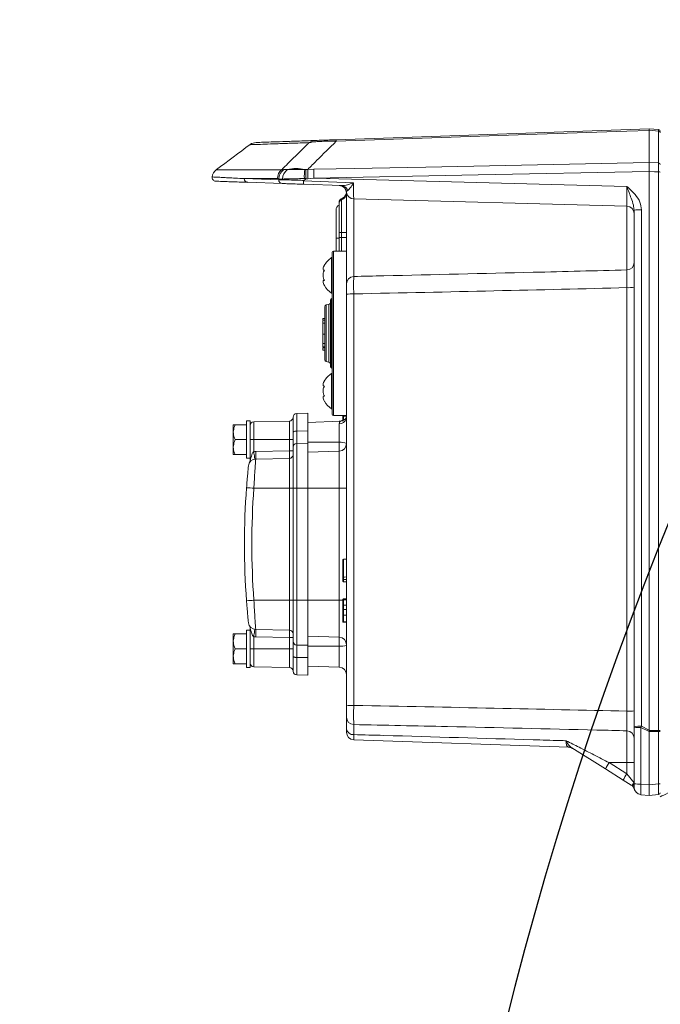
# Model space of a CAD drawing. Header units: millimetres. Extents: x 0 to 16820, y 0 to 11880.
# Tile 4 of 122: x 2093 to 2265, y 6599 to 6863. Entities that reach past the tile are written whole.
import ezdxf

# ---------------------------------------------------------------- set-up
doc = ezdxf.new("R2010")
doc.units = ezdxf.units.MM
doc.header["$LTSCALE"] = 20
doc.styles.add('SLDTEXTSTYLE0', font='TXT', dxfattribs={"width": 0.605})
doc.dimstyles.new('SLDDIMSTYLE0', dxfattribs={"dimtxt": 140, "dimasz": 100, "dimexe": 0, "dimexo": 0.0625, "dimgap": 35, "dimtad": 1, "dimtoh": 1, "dimdec": 0, "dimrnd": 1e-09, "dimzin": 12, "dimdsep": 46, "dimtxsty": 'SLDTEXTSTYLE0', "dimsah": 1, "dimcen": 0.09, "dimadec": 0, "dimazin": 0, "dimtfac": 1, "dimtofl": 0, "dimtmove": 0, "dimatfit": 3, "dimfxl": 1, "dimfrac": 2, "dimtolj": 1, "dimtzin": 12, "dimarcsym": 0})
doc.dimstyles.new('SLDDIMSTYLE1', dxfattribs={"dimtxt": 140, "dimasz": 100, "dimexe": 0, "dimexo": 0.0625, "dimgap": 35, "dimtad": 1, "dimtoh": 1, "dimdec": 1, "dimrnd": 1e-09, "dimzin": 12, "dimdsep": 46, "dimtxsty": 'SLDTEXTSTYLE0', "dimsah": 1, "dimcen": 0.09, "dimadec": 0, "dimazin": 0, "dimtfac": 1, "dimtofl": 0, "dimtmove": 0, "dimatfit": 3, "dimfxl": 1, "dimfrac": 2, "dimtolj": 1, "dimtzin": 12, "dimarcsym": 0})

# ---------------------------------------------------------------- blocks, each defined once
blk = doc.blocks.new('*D9')
at = {"color": 7, "linetype": 'Continuous', "lineweight": 0}
for p, q in [((844.96, 7139.47), (844.96, 4493.51)), ((2545.78, 6319.22), (2545.78, 4493.51)), ((844.96, 4523.51), (2545.78, 4523.51))]:
    blk.add_line(p, q, dxfattribs=at)
for points in [[(844.96, 4523.51), (944.96, 4508.51), (944.96, 4538.51)], [(2545.78, 4523.51), (2445.78, 4538.51), (2445.78, 4508.51)]]:
    blk.add_solid(points, dxfattribs=at)
at = {"color": 7, "linetype": 'Continuous', "lineweight": 0, "insert": (1481.5, 4703.98), "char_height": 140, "attachment_point": 1, "style": 'SLDTEXTSTYLE0'}
blk.add_mtext('1701', dxfattribs=at)
blk = doc.blocks.new('*D10')
at = {"color": 7, "linetype": 'Continuous', "lineweight": 0}
for p, q in [((1517.78, 7139.47), (1517.78, 4774.47)), ((2545.78, 6319.22), (2545.78, 4774.47)), ((1517.78, 4804.47), (2545.78, 4804.47))]:
    blk.add_line(p, q, dxfattribs=at)
for points in [[(1517.78, 4804.47), (1617.78, 4789.47), (1617.78, 4819.47)], [(2545.78, 4804.47), (2445.78, 4819.47), (2445.78, 4789.47)]]:
    blk.add_solid(points, dxfattribs=at)
at = {"color": 7, "linetype": 'Continuous', "lineweight": 0, "insert": (1817.9, 4984.94), "char_height": 140, "attachment_point": 1, "style": 'SLDTEXTSTYLE0'}
blk.add_mtext('1028', dxfattribs=at)

msp = doc.modelspace()

# ---------------------------------------------------------------- linework, layer by layer
at = {"color": 7, "linetype": 'Continuous', "lineweight": 0}
for p, q in [((2178.02, 6830.8), (2261.78, 6833.73)), ((2261.78, 6833.73), (2264.33, 6833.51)), ((2261.78, 6833.31), (2261.78, 6833.32)), ((2261.78, 6824.71), (2261.78, 6833.31)), ((2261.78, 6824.71), (2261.78, 6824.7)), ((2261.78, 6822.3), (2261.78, 6822.29)), ((2261.78, 6672.66), (2261.78, 6822.29)), ((2169.77, 6820.22), (2169.37, 6819.91)), ((2163.58, 6819.07), (2154.38, 6819.39)), ((2179.48, 6818.51), (2169.35, 6818.87)), ((2178.87, 6818.53), (2178.87, 6818.53)), ((2180.78, 6792.2), (2180.78, 6816.53)), ((2180.8, 6816.76), (2180.79, 6816.73)), ((2255.84, 6813.02), (2182.73, 6814.93)), ((2177.98, 6811.97), (2177.98, 6804.47)), ((2178.78, 6805.97), (2178.78, 6813.8)), ((2257.78, 6673.6), (2257.78, 6811.93)), ((2177.98, 6804.47), (2177.98, 6800.97)), ((2178.78, 6805.31), (2178.78, 6805.97)), ((2178.78, 6805.31), (2178.79, 6804.59)), ((2178.79, 6804.59), (2178.78, 6804.59)), ((2178.79, 6804.47), (2178.78, 6803.72)), ((2178.79, 6804.47), (2178.78, 6804.47)), ((2178.78, 6800.97), (2178.78, 6803.72)), ((2178.79, 6804.59), (2178.79, 6804.47)), ((2177.28, 6800.97), (2180.78, 6800.97)), ((2176.98, 6799.22), (2176.78, 6799.22)), ((2176.78, 6799.22), (2176.78, 6789.72)), ((2176.98, 6757.27), (2176.98, 6800.67)), ((2176.63, 6788.11), (2176.84, 6788.32)), ((2176.78, 6789.72), (2176.98, 6789.72)), ((2180.78, 6679.19), (2180.78, 6789.41)), ((2174.98, 6786.06), (2174.98, 6771.87)), ((2176.09, 6786.71), (2175.38, 6786.55)), ((2176.48, 6770.17), (2176.48, 6787.76)), ((2174.48, 6782.66), (2174.42, 6782.66)), ((2174.48, 6782.6), (2174.42, 6782.6)), ((2174.48, 6782.89), (2174.48, 6782.59)), ((2174.48, 6782.89), (2174.98, 6782.89)), ((2174.98, 6782.45), (2174.42, 6782.45)), ((2174.48, 6781.69), (2174.98, 6781.69)), ((2174.48, 6778.77), (2174.42, 6778.77)), ((2174.42, 6778.36), (2174.48, 6778.36)), ((2174.42, 6777.7), (2174.48, 6777.7)), ((2174.48, 6778.75), (2174.98, 6778.75)), ((2174.42, 6775.39), (2174.48, 6775.39)), ((2174.42, 6775.36), (2174.98, 6775.36)), ((2174.48, 6776.22), (2174.98, 6776.22)), ((2174.48, 6775.22), (2174.98, 6775.22)), ((2174.48, 6775.18), (2174.48, 6775.08)), ((2174.48, 6775.08), (2174.98, 6775.08)), ((2174.48, 6775.08), (2174.48, 6774.43)), ((2174.48, 6774.43), (2174.98, 6774.43)), ((2175.38, 6771.38), (2176.09, 6771.22)), ((2176.63, 6769.82), (2176.84, 6769.61)), ((2176.98, 6768.22), (2176.78, 6768.22)), ((2176.78, 6768.22), (2176.78, 6758.72)), ((2166.48, 6752.45), (2166.48, 6756.48)), ((2170.48, 6757.54), (2167.47, 6757.48)), ((2170.48, 6757.54), (2170.48, 6752.8)), ((2176.78, 6758.72), (2176.98, 6758.72)), ((2177.28, 6756.97), (2180.78, 6756.97)), ((2179.78, 6756.76), (2179.78, 6756.99)), ((2179.78, 6756.33), (2179.78, 6756.97)), ((2150.48, 6752.47), (2150.48, 6754.47)), ((2150.98, 6754.47), (2153.98, 6754.47)), ((2154.98, 6755.47), (2153.98, 6755.47)), ((2153.98, 6750.47), (2153.98, 6755.47)), ((2154.98, 6747.24), (2154.98, 6755.47)), ((2165.5, 6755.45), (2155.97, 6755.28)), ((2179.08, 6755.41), (2170.48, 6755.11)), ((2150.48, 6748.47), (2150.48, 6752.47)), ((2166.48, 6748.46), (2166.48, 6752.45)), ((2170.48, 6752.8), (2170.48, 6749.51)), ((2150.48, 6746.47), (2150.48, 6748.47)), ((2150.98, 6750.47), (2153.98, 6750.47)), ((2153.98, 6745.47), (2153.98, 6750.47)), ((2166.48, 6737.47), (2166.48, 6748.46)), ((2170.48, 6749.51), (2170.48, 6737.47)), ((2150.98, 6746.47), (2153.98, 6746.47)), ((2154.98, 6744.88), (2154.98, 6747.24)), ((2170.48, 6747.11), (2178.85, 6747.4)), ((2153.98, 6745.47), (2154.98, 6745.47)), ((2156.49, 6745.29), (2165.5, 6745.45)), ((2166.48, 6707.47), (2166.48, 6737.47)), ((2170.48, 6737.47), (2170.48, 6707.47)), ((2179.78, 6713.5), (2179.78, 6718.24)), ((2179.98, 6718.44), (2180.78, 6718.47)), ((2179.98, 6713.05), (2180.78, 6713.05)), ((2166.48, 6696.47), (2166.48, 6707.47)), ((2170.48, 6707.47), (2170.48, 6695.42)), ((2179.78, 6707.6), (2179.78, 6707.62)), ((2179.78, 6705.41), (2179.78, 6706.75)), ((2179.98, 6707.82), (2180.78, 6707.85)), ((2179.98, 6707.67), (2180.78, 6707.7)), ((2179.98, 6707.56), (2180.78, 6707.59)), ((2179.98, 6706.13), (2180.78, 6706.13)), ((2179.78, 6702.53), (2179.78, 6704.18)), ((2179.98, 6704.97), (2180.78, 6704.98)), ((2179.98, 6703.43), (2180.78, 6703.43)), ((2179.98, 6701.72), (2180.78, 6701.7)), ((2179.98, 6701.57), (2180.78, 6701.54)), ((2150.48, 6696.47), (2150.48, 6698.47)), ((2150.98, 6698.47), (2153.98, 6698.47)), ((2154.98, 6699.47), (2153.98, 6699.47)), ((2153.98, 6694.47), (2153.98, 6699.47)), ((2154.98, 6697.7), (2154.98, 6700.05)), ((2156.49, 6699.64), (2165.5, 6699.48)), ((2150.48, 6692.47), (2150.48, 6696.47)), ((2154.98, 6689.47), (2154.98, 6697.7)), ((2166.48, 6692.48), (2166.48, 6696.47)), ((2170.48, 6697.83), (2178.85, 6697.53)), ((2150.98, 6694.47), (2153.98, 6694.47)), ((2153.98, 6689.47), (2153.98, 6694.47)), ((2170.48, 6695.42), (2170.48, 6692.13)), ((2150.48, 6690.47), (2150.48, 6692.47)), ((2150.98, 6690.47), (2153.98, 6690.47)), ((2166.48, 6688.45), (2166.48, 6692.48)), ((2170.48, 6692.13), (2170.48, 6687.4)), ((2153.98, 6689.47), (2154.98, 6689.47)), ((2155.97, 6689.65), (2165.5, 6689.48)), ((2170.48, 6689.83), (2178.85, 6689.53)), ((2167.47, 6687.45), (2170.48, 6687.4)), ((2180.78, 6672.93), (2180.78, 6676.11)), ((2257.78, 6673.47), (2257.78, 6673.6)), ((2257.78, 6658.33), (2257.78, 6673.47)), ((2261.78, 6672.62), (2261.78, 6672.31)), ((2261.78, 6658.04), (2261.78, 6672.27)), ((2240.3, 6668.08), (2182.71, 6670.09)), ((2250.1, 6662.27), (2241.1, 6667.89)), ((2254.83, 6659.31), (2250.1, 6662.27)), ((2257.01, 6657.95), (2254.83, 6659.31)), ((2257.78, 6657.39), (2257.78, 6658.33)), ((2261.78, 6655.2), (2261.78, 6658.04)), ((2261.78, 6655.2), (2259.61, 6655.39)), ((2264.33, 6655.43), (2261.78, 6655.2))]:
    msp.add_line(p, q, dxfattribs=at)
at = {"color": 8, "linetype": 'Continuous', "lineweight": 0}
for p, q in [((2264.33, 6833.09), (2261.78, 6833.32)), ((2264.33, 6824.57), (2264.33, 6833.09)), ((2261.78, 6824.7), (2264.33, 6824.57)), ((2145.98, 6822.78), (2163.47, 6822.78)), ((2163.47, 6822.78), (2164.02, 6822.81)), ((2169.6, 6822.86), (2169.9, 6822.85)), ((2169.9, 6822.85), (2170.26, 6822.85)), ((2170.26, 6822.85), (2170.45, 6822.85)), ((2170.45, 6822.85), (2172.06, 6822.88)), ((2264.33, 6672.62), (2264.33, 6822.17)), ((2153.43, 6820.39), (2162.64, 6820.07)), ((2162.3, 6820.39), (2153.43, 6820.39)), ((2162.64, 6820.31), (2162.3, 6820.39)), ((2169.95, 6820.42), (2169.51, 6820.41)), ((2170.44, 6820.33), (2169.77, 6820.22)), ((2172.06, 6820.47), (2170.44, 6820.33)), ((2172.06, 6820.47), (2255.85, 6818.28)), ((2179.45, 6814.71), (2179.45, 6805.97)), ((2182.73, 6814.93), (2182.73, 6794.17)), ((2255.84, 6795.92), (2255.84, 6813.02)), ((2259.71, 6812.04), (2259.71, 6673.7)), ((2178.78, 6804.47), (2177.98, 6804.47)), ((2178.78, 6805.97), (2179.45, 6805.97)), ((2178.79, 6804.59), (2179.45, 6804.59)), ((2179.45, 6805.97), (2180.78, 6805.97)), ((2179.45, 6805.97), (2179.45, 6804.59)), ((2179.45, 6804.59), (2179.45, 6800.97)), ((2179.45, 6804.59), (2180.78, 6804.59)), ((2177.28, 6756.97), (2177.28, 6800.97)), ((2255.85, 6677.75), (2255.85, 6791.18)), ((2176.63, 6769.82), (2176.63, 6788.11)), ((2176.84, 6769.61), (2176.84, 6788.32)), ((2182.71, 6789.51), (2182.71, 6679.29)), ((2175.38, 6786.55), (2175.38, 6771.38)), ((2176.09, 6786.71), (2176.09, 6771.22)), ((2167.47, 6757.48), (2167.47, 6752.78)), ((2179.98, 6756.97), (2179.98, 6756.76)), ((2155.97, 6755.28), (2155.97, 6750.47)), ((2165.5, 6750.47), (2165.5, 6755.45)), ((2178.85, 6749.76), (2178.85, 6754.74)), ((2170.48, 6752.8), (2167.47, 6752.78)), ((2167.47, 6752.78), (2167.47, 6749.46)), ((2154.98, 6750.47), (2155.97, 6750.47)), ((2155.97, 6750.47), (2155.97, 6747.25)), ((2155.97, 6750.47), (2165.5, 6750.47)), ((2165.5, 6750.47), (2166.48, 6750.47)), ((2165.5, 6747.45), (2165.5, 6750.47)), ((2170.48, 6749.51), (2167.47, 6749.46)), ((2167.47, 6749.46), (2167.47, 6737.47)), ((2170.48, 6749.8), (2178.85, 6749.76)), ((2178.85, 6747.4), (2178.85, 6749.76)), ((2156.49, 6747.29), (2165.5, 6747.45)), ((2165.5, 6747.45), (2166.48, 6747.45)), ((2178.85, 6737.47), (2178.85, 6747.4)), ((2165.5, 6737.47), (2165.5, 6745.45)), ((2155.99, 6737.47), (2165.5, 6737.47)), ((2165.5, 6707.47), (2165.5, 6737.47)), ((2165.5, 6737.47), (2166.48, 6737.47)), ((2166.48, 6737.47), (2167.47, 6737.47)), ((2170.48, 6737.47), (2167.47, 6737.47)), ((2167.47, 6737.47), (2167.47, 6707.47)), ((2170.48, 6737.47), (2178.85, 6737.47)), ((2178.85, 6707.47), (2178.85, 6737.47)), ((2180.78, 6737.47), (2178.85, 6737.47)), ((2179.98, 6718.44), (2179.98, 6713.67)), ((2155.99, 6707.47), (2165.5, 6707.47)), ((2165.5, 6707.47), (2166.48, 6707.47)), ((2165.5, 6699.48), (2165.5, 6707.47)), ((2166.48, 6707.47), (2167.47, 6707.47)), ((2167.47, 6707.47), (2167.47, 6695.47)), ((2170.48, 6707.47), (2167.47, 6707.47)), ((2170.48, 6707.47), (2178.85, 6707.47)), ((2179.8, 6707.47), (2178.85, 6707.47)), ((2178.85, 6697.53), (2178.85, 6707.47)), ((2155.97, 6697.68), (2155.97, 6694.47)), ((2165.5, 6697.48), (2156.49, 6697.64)), ((2165.5, 6697.48), (2166.48, 6697.48)), ((2165.5, 6694.47), (2165.5, 6697.48)), ((2178.85, 6695.17), (2178.85, 6697.53)), ((2154.98, 6694.47), (2155.97, 6694.47)), ((2155.97, 6694.47), (2165.5, 6694.47)), ((2155.97, 6694.47), (2155.97, 6689.65)), ((2165.5, 6689.48), (2165.5, 6694.47)), ((2165.5, 6694.47), (2166.48, 6694.47)), ((2170.48, 6695.42), (2167.47, 6695.47)), ((2167.47, 6695.47), (2167.47, 6692.15)), ((2170.48, 6695.13), (2178.85, 6695.17)), ((2178.85, 6689.53), (2178.85, 6695.17)), ((2170.48, 6692.13), (2167.47, 6692.15)), ((2167.47, 6692.15), (2167.47, 6687.45)), ((2182.73, 6674.16), (2182.73, 6671.49)), ((2255.84, 6663.97), (2255.84, 6672.5)), ((2261.78, 6672.27), (2259.61, 6673.36)), ((2259.61, 6673.36), (2259.61, 6658.23)), ((2259.71, 6673.7), (2261.78, 6672.66)), ((2261.78, 6672.62), (2264.33, 6672.62)), ((2264.33, 6672.31), (2261.78, 6672.31)), ((2264.33, 6658.26), (2264.33, 6672.31)), ((2251.1, 6663.97), (2255.84, 6663.97)), ((2251.1, 6663.97), (2255.84, 6661.01)), ((2255.84, 6663.97), (2257.78, 6663.97)), ((2255.84, 6661.01), (2255.84, 6663.97)), ((2255.84, 6661.01), (2257.78, 6658.57)), ((2259.61, 6658.23), (2261.78, 6658.04)), ((2261.78, 6658.04), (2264.33, 6658.26))]:
    msp.add_line(p, q, dxfattribs=at)
at = {"color": 8, "linetype": 'Continuous', "lineweight": 0, "flags": 128}
for points in [[(2261.78, 6833.31), (2255.79, 6833.11), (2231.8, 6832.27), (2178.02, 6830.39)], [(2172.06, 6822.88), (2178.06, 6823), (2202.04, 6823.49), (2261.78, 6824.71)], [(2261.78, 6822.29), (2215.99, 6821.36), (2172.06, 6820.47)], [(2264.33, 6822.17), (2263.21, 6822.23), (2261.78, 6822.3)], [(2169.28, 6819.76), (2176, 6819.51), (2182.7, 6819.27)], [(2180.78, 6756.21), (2180.75, 6756.15), (2180.73, 6756.07)], [(2166.48, 6752.45), (2166.5, 6752.52), (2166.56, 6752.58), (2166.65, 6752.64), (2166.77, 6752.69), (2166.92, 6752.73), (2167.09, 6752.76), (2167.27, 6752.78), (2167.47, 6752.78)], [(2167.47, 6692.15), (2167.27, 6692.15), (2167.09, 6692.17), (2166.92, 6692.2), (2166.77, 6692.25), (2166.65, 6692.3), (2166.56, 6692.35), (2166.5, 6692.41), (2166.48, 6692.48)]]:
    msp.add_lwpolyline(points, dxfattribs=at)
at = {"color": 7, "linetype": 'Continuous', "lineweight": 0, "flags": 128}
for points in [[(2179.98, 6756.76), (2180.08, 6756.76), (2180.38, 6756.76), (2180.78, 6756.76)], [(2179.98, 6713.67), (2180.28, 6713.68), (2180.78, 6713.7)], [(2179.98, 6712.42), (2180.28, 6712.41), (2180.78, 6712.39)]]:
    msp.add_lwpolyline(points, dxfattribs=at)
at = {"color": 7, "linetype": 'Continuous', "lineweight": 30}
for centre, radius, start, end in [((2720.78, 7139.47), 1875.82, 300, 180), ((3170.78, 6360.04), 975.82, 145.3311, 300)]:
    msp.add_arc(centre, radius, start, end, dxfattribs=at)
at = {"color": 7, "linetype": 'Continuous', "lineweight": 0}
for centre, radius, start, end in [((2264.28, 6833.01), 0.5, 0, 85), ((2156.72, 6827.06), 3, 92, 124.5972), ((3047.65, 5624.04), 1500, 126.51927, 126.94981), ((2147.78, 6820.39), 3, 126.9498, 171.1371), ((2145.83, 6820.69), 1, 171.3738, 267.999), ((2178.78, 6816.53), 2, 0, 88), ((2178.8, 6816.53), 2, 6.5185, 88.2866), ((2179.78, 6814.06), 1, 108.7963, 180), ((2178.82, 6816.9), 2, 288.7963, 344.2295), ((2179.78, 6816.63), 1, 344.2295, 5.2865), ((2182.78, 6816.93), 2, 185.6916, 268.5), ((2179.48, 6811.97), 1.5, 117.8181, 180), ((2255.78, 6811.02), 2, 0, 88.5), ((2177.28, 6800.67), 0.3, 90, 180), ((2180.08, 6794.2), 6, 123.3002, 151.0486), ((2180.08, 6794.73), 6, 209.7991, 236.6998), ((2176.98, 6787.76), 0.5, 135, 180), ((2176.48, 6788.67), 0.5, 315, 0), ((2175.48, 6786.06), 0.5, 102.5, 180), ((2175.98, 6787.2), 0.5, 282.5, 0), ((2175.48, 6771.87), 0.5, 180, 257.5), ((2175.98, 6770.73), 0.5, 0, 77.5), ((2176.98, 6770.17), 0.5, 180, 225), ((2176.48, 6769.26), 0.5, 0, 45), ((2180.08, 6763.2), 6, 123.3002, 151.0486), ((2180.08, 6763.73), 6, 209.7991, 236.6998), ((2165.48, 6756.45), 1, 271, 0), ((2167.48, 6756.48), 1, 91, 180), ((2177.28, 6757.27), 0.3, 180, 270), ((2181.06, 6755.97), 0.5, 123.8302, 149.6542), ((2155.98, 6754.28), 1, 91, 180), ((2178.78, 6757.4), 2, 272, 300), ((2178.78, 6749.4), 2, 272, 0), ((2165.48, 6746.45), 1, 271, 0), ((2156.53, 6743.29), 2, 91, 174.2536), ((2363.48, 6722.47), 210, 175.8645, 184.1355), ((2179.98, 6718.24), 0.2, 92, 180), ((2179.98, 6707.47), 0.2, 92, 180), ((2156.53, 6701.64), 2, 185.7464, 269), ((2179.98, 6701.92), 0.2, 180, 268), ((2165.48, 6698.48), 1, 0, 89), ((2178.78, 6695.53), 2, 0, 88), ((2155.98, 6690.65), 1, 180, 269), ((2165.48, 6688.48), 1, 0, 89), ((2167.48, 6688.45), 1, 180, 269), ((2178.78, 6687.53), 2, 0, 88), ((2182.78, 6672.09), 2, 180, 268), ((2240.23, 6666.08), 2, 58, 88), ((2255.95, 6656.26), 2, 16.4201, 58), ((2259.78, 6657.39), 2, 180, 265), ((2264.28, 6655.92), 0.5, 275, 0)]:
    msp.add_arc(centre, radius, start, end, dxfattribs=at)
at = {"color": 8, "linetype": 'Continuous', "lineweight": 0}
for centre, radius, start, end in [((2264.32, 6832.63), 0.462, 4.0816, 89.4124), ((2172.56, 6827.73), 2.88, 92.0596, 127.2775), ((2182.51, 6830.6), 4.49, 177.3551, 182.6449), ((2165.33, 6820.4), 3.03, 127.9105, 180.1908), ((2165.72, 6820.24), 3.08, 123.406, 178.7433), ((2166.84, 6820.27), 3.16, 126.3613, 179.9194), ((2167.38, 6811.74), 11.34, 78.6821, 102.2985), ((2184.27, 6821.07), 14.78, 173.0515, 182.5637), ((2220.3, 6821.53), 49.87, 178.4806, 181.3808), ((2223.07, 6821.68), 51.02, 178.6454, 181.3546), ((2264.32, 6824.11), 0.461, 4.2779, 89.5943), ((2264.43, 6820.04), 2.13, 80.5815, 92.8807), ((2154.42, 6820.38), 0.993, 179.6049, 267.6577), ((2163.63, 6820.05), 0.986, 179.1841, 267.2827), ((2179.36, 6816.7), 1.81, 16.7192, 86.3113), ((2179.75, 6813.79), 0.97, 108.2066, 179.4316), ((2178.84, 6816.55), 1.94, 288.2066, 359.4316), ((2259.24, 6802.85), 9.2, 87.0709, 99.1333), ((2255.78, 6797.92), 2, 271.4932, 359.9936), ((2182.77, 6792.19), 1.98, 91.024, 179.5488), ((2256.32, 6800.37), 9.2, 267.0709, 279.1333), ((2182.24, 6780.33), 9.2, 87.0709, 99.1333), ((2178.88, 6756.69), 1.95, 269.2265, 341.4491), ((2167.48, 6748.46), 0.999, 90.9413, 179.9438), ((2179.31, 6746.21), 3.58, 65.7873, 97.3829), ((2156.56, 6743.29), 4, 91, 98.5918), ((2127.84, 6746.29), 28.67, 358.0016, 1.9984), ((2183.48, 7124.43), 387.94, 265.646, 265.9362), ((2363.45, 6722.47), 208, 175.8645, 184.1355), ((2183.48, 6320.5), 387.94, 94.0638, 94.354), ((2127.84, 6698.64), 28.67, 358.0016, 1.9984), ((2156.56, 6701.64), 4, 261.4082, 269), ((2167.48, 6696.47), 0.999, 180.0562, 269.0587), ((2179.31, 6698.72), 3.58, 262.6171, 294.2127), ((2182.24, 6670.11), 9.2, 87.0709, 99.1333), ((2256.32, 6686.94), 9.2, 267.0709, 279.1333), ((2182.76, 6676.14), 1.97, 180.7297, 269.2621), ((2182.53, 6673.25), 1.77, 190.5278, 276.607), ((2255.79, 6670.5), 2, 0.0541, 88.5579), ((2259.24, 6664.51), 9.2, 87.0709, 99.1333), ((2259.18, 6681.89), 8.54, 260.5815, 272.8807), ((2264.43, 6670.49), 2.13, 80.5815, 92.8807), ((2264.43, 6674.44), 2.13, 267.1193, 279.4185), ((2240.15, 6666.36), 1.8, 58.1174, 91.1513), ((2269.62, 6651.82), 22.14, 146.7362, 151.843), ((2274.35, 6648.86), 22.14, 146.7362, 151.843), ((2256.6, 6657.36), 1.18, 1.2861, 45.0212), ((2259.18, 6666.75), 8.54, 260.5815, 272.8807), ((2264.43, 6660.39), 2.13, 267.1193, 279.4185)]:
    msp.add_arc(centre, radius, start, end, dxfattribs=at)
for centre, major_axis, ratio, start_param, end_param in [((2844.78, 10233.65), (24.53, 13212.22), 0.052949, 1.832205, 1.832225), ((2182.78, 6819.93), (0.05, 5), 0.014518, 1.704559, 3.141365), ((2255.78, 6818.02), (-0.05, 5), 0.014502, 3.141061, 4.763252), ((1656.46, 6803.58), (837.42, 1.53), 0.023071, 5.391869, 5.51006), ((2165.48, 6747.45), (-0.02, 2), 0.008724, 3.141669, 4.712161), ((2165.48, 6697.48), (0.02, 2), 0.008724, 4.712617, 6.283109), ((1600.06, 6663.02), (879.71, 1.61), 0.023071, 0.729524, 0.846839), ((2259.78, 6673.56), (0.9, 2.91), 0.035463, 1.533769, 1.650664), ((2264.28, 6672.47), (0, 3), 0.014546, 4.660229, 4.764549), ((2259.78, 6658.39), (0.17, 3), 0.054904, 1.62876, 3.139987), ((2264.28, 6658.43), (-0.04, 3.01), 0.013665, 3.142589, 4.653816), ((2269.63, 6657.47), (5.69, 3), 0.021593, 3.682757, 4.701022)]:
    msp.add_ellipse(centre, major_axis=major_axis, ratio=ratio, start_param=start_param, end_param=end_param, dxfattribs=at)
at = {"color": 7, "linetype": 'Continuous', "lineweight": 0}
for centre, major_axis, ratio, start_param, end_param in [((2286.31, 6660.24), (24.48, -12.59), 0.108562, 3.197348, 3.208997), ((2278.99, 6663.91), (17.16, -8.59), 0.156337, 3.207784, 3.219713)]:
    msp.add_ellipse(centre, major_axis=major_axis, ratio=ratio, start_param=start_param, end_param=end_param, dxfattribs=at)
for points, knots in [([(2261.78, 6833.32), (2261.78, 6833.41), (2261.79, 6833.65), (2261.78, 6833.7), (2261.78, 6833.73)], [0, 0, 0, 0, 0.364579, 1, 1, 1, 1]), ([(2156.62, 6830.06), (2156.71, 6830.06), (2156.88, 6830.07), (2158.28, 6830.11), (2160.49, 6830.19), (2163.58, 6830.3), (2167.47, 6830.43), (2170.8, 6830.55), (2172.46, 6830.61)], [0, 0, 0, 0, 0.169182, 0.338246, 0.503244, 0.668242, 0.834121, 1, 1, 1, 1]), ([(2172.46, 6830.61), (2172.49, 6830.61), (2172.69, 6830.62), (2173.24, 6830.64), (2174.55, 6830.68), (2176.17, 6830.74), (2177.41, 6830.78), (2178.02, 6830.8)], [0, 0, 0, 0, 0.040453, 0.335109, 0.542632, 0.772097, 1, 1, 1, 1]), ([(2261.78, 6822.3), (2261.79, 6822.6), (2261.79, 6823.22), (2261.79, 6824.1), (2261.79, 6824.5), (2261.78, 6824.7)], [0, 0, 0, 0, 0.30729, 0.65365, 1, 1, 1, 1]), ([(2169.95, 6820.42), (2169.93, 6820.71), (2169.91, 6821.34), (2169.89, 6822.19), (2169.89, 6822.66), (2169.9, 6822.84), (2169.9, 6822.85)], [0, 0, 0, 0, 0.29692, 0.636878, 0.976835, 1, 1, 1, 1]), ([(2154.38, 6819.39), (2154.18, 6819.4), (2153.14, 6819.43), (2151.47, 6819.49), (2149.6, 6819.55), (2148.1, 6819.61), (2146.97, 6819.65), (2145.91, 6819.68), (2145.84, 6819.69), (2145.79, 6819.69)], [0, 0, 0, 0, 0.034661, 0.173315, 0.311969, 0.450696, 0.589642, 0.728661, 1, 1, 1, 1]), ([(2169.37, 6819.91), (2169.36, 6819.9), (2169.32, 6819.86), (2169.29, 6819.81), (2169.29, 6819.78), (2169.28, 6819.76)], [0, 0, 0, 0, 0.392208, 0.788378, 1, 1, 1, 1]), ([(2169.35, 6818.87), (2169.34, 6818.87), (2169.34, 6818.87), (2169.33, 6818.88), (2169.31, 6818.96), (2169.29, 6819.16), (2169.28, 6819.42), (2169.28, 6819.63), (2169.28, 6819.74), (2169.28, 6819.76)], [0, 0, 0, 0, 0.012547, 0.088742, 0.318775, 0.548448, 0.778093, 0.955902, 1, 1, 1, 1]), ([(2169.77, 6820.22), (2169.8, 6820.24), (2169.85, 6820.28), (2169.91, 6820.33), (2169.94, 6820.38), (2169.95, 6820.4), (2169.95, 6820.42), (2169.95, 6820.42)], [0, 0, 0, 0, 0.385054, 0.707296, 0.84483, 0.94616, 1, 1, 1, 1]), ([(2169.35, 6818.87), (2168.94, 6818.88), (2167.76, 6818.92), (2166, 6818.98), (2164.34, 6819.04), (2163.84, 6819.06), (2163.58, 6819.07)], [0, 0, 0, 0, 0.149297, 0.432967, 0.716479, 1, 1, 1, 1]), ([(2178.78, 6804.59), (2178.78, 6804.56), (2178.78, 6804.52), (2178.78, 6804.48), (2178.78, 6804.47)], [0, 0, 0, 0, 0.700436, 1, 1, 1, 1]), ([(2174.89, 6795.84), (2174.79, 6795.84), (2174.58, 6795.85), (2174.48, 6796.12), (2174.56, 6796.54), (2174.72, 6796.92), (2174.85, 6797.15), (2174.89, 6797.22)], [0, 0, 0, 0, 0.246927, 0.497762, 0.710436, 0.920034, 1, 1, 1, 1]), ([(2174.89, 6793.09), (2174.79, 6793.29), (2174.58, 6793.69), (2174.48, 6794.42), (2174.56, 6795.1), (2174.72, 6795.56), (2174.85, 6795.78), (2174.89, 6795.84)], [0, 0, 0, 0, 0.246916, 0.497754, 0.710429, 0.920026, 1, 1, 1, 1]), ([(2174.89, 6791.72), (2174.79, 6791.91), (2174.58, 6792.31), (2174.48, 6792.77), (2174.56, 6793.03), (2174.72, 6793.1), (2174.85, 6793.09), (2174.89, 6793.09)], [0, 0, 0, 0, 0.24692, 0.497757, 0.710432, 0.920029, 1, 1, 1, 1]), ([(2180.78, 6789.41), (2180.78, 6789.73), (2180.78, 6790.39), (2180.78, 6791.25), (2180.78, 6791.92), (2180.78, 6792.11), (2180.78, 6792.2)], [0, 0, 0, 0, 0.244016, 0.495933, 0.747969, 1, 1, 1, 1]), ([(2174.48, 6782.37), (2174.48, 6782.4), (2174.48, 6782.46), (2174.48, 6782.21), (2174.48, 6781.86), (2174.48, 6781.69)], [0, 0, 0, 0, 0.214271, 0.607108, 1, 1, 1, 1]), ([(2174.48, 6781.69), (2174.48, 6781.43), (2174.48, 6780.9), (2174.48, 6779.74), (2174.48, 6779.12), (2174.48, 6778.75)], [0, 0, 0, 0, 0.280047, 0.560141, 1, 1, 1, 1]), ([(2174.48, 6778.77), (2174.48, 6778.73), (2174.48, 6778.36), (2174.48, 6777.3), (2174.48, 6776.63), (2174.48, 6776.22)], [0, 0, 0, 0, 0.0389709, 0.413349, 1, 1, 1, 1]), ([(2174.48, 6776.22), (2174.48, 6776.01), (2174.48, 6775.59), (2174.48, 6775.29), (2174.48, 6775.37), (2174.48, 6775.37)], [0, 0, 0, 0, 0.4861, 0.971345, 1, 1, 1, 1]), ([(2174.89, 6764.84), (2174.79, 6764.84), (2174.58, 6764.85), (2174.48, 6765.12), (2174.56, 6765.54), (2174.72, 6765.92), (2174.85, 6766.15), (2174.89, 6766.22)], [0, 0, 0, 0, 0.246927, 0.497762, 0.710436, 0.920034, 1, 1, 1, 1]), ([(2174.89, 6762.09), (2174.79, 6762.29), (2174.58, 6762.69), (2174.48, 6763.42), (2174.56, 6764.1), (2174.72, 6764.56), (2174.85, 6764.78), (2174.89, 6764.84)], [0, 0, 0, 0, 0.246916, 0.497754, 0.710429, 0.920026, 1, 1, 1, 1]), ([(2174.89, 6760.72), (2174.79, 6760.91), (2174.58, 6761.31), (2174.48, 6761.77), (2174.56, 6762.03), (2174.72, 6762.1), (2174.85, 6762.09), (2174.89, 6762.09)], [0, 0, 0, 0, 0.24692, 0.497757, 0.710432, 0.920029, 1, 1, 1, 1]), ([(2180.63, 6756.22), (2180.59, 6756.17), (2180.42, 6755.95), (2179.99, 6755.62), (2179.47, 6755.4), (2179.15, 6755.43), (2179.08, 6755.43)], [0, 0, 0, 0, 0.1032953, 0.472702, 0.8855773, 1, 1, 1, 1]), ([(2179.78, 6756.76), (2179.78, 6756.76), (2179.78, 6756.76), (2179.79, 6756.76), (2179.81, 6756.76), (2179.85, 6756.76), (2179.91, 6756.76), (2179.95, 6756.76), (2179.98, 6756.76)], [0, 0, 0, 0, 0.05379, 0.121908, 0.341453, 0.560976, 0.780488, 1, 1, 1, 1]), ([(2179.78, 6755.39), (2179.78, 6755.44), (2179.78, 6755.53), (2179.78, 6755.82), (2179.78, 6756.23), (2179.78, 6756.55), (2179.78, 6756.73), (2179.78, 6756.76)], [0, 0, 0, 0, 0.211503, 0.487336, 0.71094, 0.948687, 1, 1, 1, 1]), ([(2150.48, 6752.47), (2150.54, 6752.98), (2150.62, 6753.67), (2150.91, 6754.31), (2150.98, 6754.47)], [0, 0, 0, 0, 0.749761, 1, 1, 1, 1]), ([(2150.98, 6754.47), (2150.91, 6754.47), (2150.62, 6754.47), (2150.54, 6754.47), (2150.48, 6754.47)], [0, 0, 0, 0, 0.264307, 1, 1, 1, 1]), ([(2150.98, 6750.47), (2150.76, 6751.04), (2150.5, 6751.69), (2150.49, 6752.38), (2150.48, 6752.47)], [0, 0, 0, 0, 0.8696642, 1, 1, 1, 1]), ([(2150.48, 6748.47), (2150.54, 6748.98), (2150.62, 6749.67), (2150.91, 6750.31), (2150.98, 6750.47)], [0, 0, 0, 0, 0.749761, 1, 1, 1, 1]), ([(2150.98, 6746.47), (2150.76, 6747.04), (2150.5, 6747.69), (2150.49, 6748.38), (2150.48, 6748.47)], [0, 0, 0, 0, 0.869664, 1, 1, 1, 1]), ([(2150.48, 6746.47), (2150.54, 6746.47), (2150.62, 6746.47), (2150.91, 6746.47), (2150.98, 6746.47)], [0, 0, 0, 0, 0.735693, 1, 1, 1, 1]), ([(2154.03, 6737.61), (2154.08, 6738.28), (2154.18, 6739.61), (2154.34, 6741.39), (2154.46, 6742.72), (2154.53, 6743.4), (2154.54, 6743.47), (2154.54, 6743.49)], [0, 0, 0, 0, 0.218, 0.436032, 0.65304, 0.867329, 1, 1, 1, 1]), ([(2179.98, 6713.67), (2179.95, 6713.67), (2179.91, 6713.66), (2179.85, 6713.62), (2179.81, 6713.57), (2179.79, 6713.52), (2179.78, 6713.48), (2179.78, 6713.47), (2179.78, 6713.47)], [0, 0, 0, 0, 0.219149, 0.438292, 0.657594, 0.877211, 0.97231, 1, 1, 1, 1]), ([(2179.78, 6713.05), (2179.78, 6713.07), (2179.78, 6713.13), (2179.78, 6713.24), (2179.78, 6713.31), (2179.78, 6713.39), (2179.78, 6713.46), (2179.78, 6713.46), (2179.78, 6713.47)], [0, 0, 0, 0, 0.093485, 0.289418, 0.484338, 0.519896, 0.766976, 1, 1, 1, 1]), ([(2179.78, 6712.62), (2179.78, 6712.62), (2179.78, 6712.62), (2179.78, 6712.65), (2179.78, 6712.72), (2179.78, 6712.8), (2179.78, 6712.9), (2179.78, 6713), (2179.78, 6713.05)], [0, 0, 0, 0, 0.071157, 0.28098, 0.48877, 0.566385, 0.780052, 1, 1, 1, 1]), ([(2179.78, 6713.05), (2179.78, 6713.05), (2179.78, 6713.05), (2179.79, 6713.05), (2179.81, 6713.05), (2179.85, 6713.05), (2179.91, 6713.05), (2179.95, 6713.05), (2179.98, 6713.05)], [0, 0, 0, 0, 0.029314, 0.122591, 0.342193, 0.561545, 0.78077, 1, 1, 1, 1]), ([(2179.78, 6712.62), (2179.78, 6712.61), (2179.78, 6712.6), (2179.79, 6712.57), (2179.81, 6712.51), (2179.85, 6712.46), (2179.91, 6712.43), (2179.95, 6712.42), (2179.98, 6712.42)], [0, 0, 0, 0, 0.028497, 0.122683, 0.342292, 0.56162, 0.780808, 1, 1, 1, 1]), ([(2154.54, 6701.44), (2154.53, 6701.5), (2154.52, 6701.63), (2154.42, 6702.62), (2154.29, 6704.08), (2154.15, 6705.74), (2154.06, 6706.86), (2154.03, 6707.32)], [0, 0, 0, 0, 0.210799, 0.421547, 0.633748, 0.848847, 1, 1, 1, 1]), ([(2179.98, 6707.82), (2179.95, 6707.82), (2179.91, 6707.81), (2179.85, 6707.78), (2179.81, 6707.72), (2179.79, 6707.67), (2179.78, 6707.64), (2179.78, 6707.63), (2179.78, 6707.62)], [0, 0, 0, 0, 0.219413, 0.438824, 0.658288, 0.877856, 0.963211, 1, 1, 1, 1]), ([(2179.78, 6707.37), (2179.78, 6707.38), (2179.78, 6707.39), (2179.79, 6707.42), (2179.81, 6707.47), (2179.85, 6707.52), (2179.91, 6707.55), (2179.95, 6707.56), (2179.98, 6707.56)], [0, 0, 0, 0, 0.0690169, 0.121864, 0.3414064, 0.5609404, 0.7804701, 1, 1, 1, 1]), ([(2179.78, 6706.13), (2179.78, 6706.26), (2179.78, 6706.51), (2179.78, 6706.89), (2179.78, 6707.21), (2179.78, 6707.32), (2179.78, 6707.37)], [0, 0, 0, 0, 0.210642, 0.435722, 0.723744, 1, 1, 1, 1]), ([(2179.78, 6706.13), (2179.78, 6706.13), (2179.78, 6706.13), (2179.79, 6706.13), (2179.81, 6706.13), (2179.85, 6706.13), (2179.91, 6706.13), (2179.95, 6706.13), (2179.98, 6706.13)], [0, 0, 0, 0, 0.039537, 0.122067, 0.341629, 0.561112, 0.780555, 1, 1, 1, 1]), ([(2179.78, 6704.93), (2179.78, 6705.02), (2179.78, 6705.15), (2179.78, 6705.37), (2179.78, 6705.63), (2179.78, 6705.92), (2179.78, 6706.08), (2179.78, 6706.13)], [0, 0, 0, 0, 0.263758, 0.421166, 0.677841, 0.899738, 1, 1, 1, 1]), ([(2179.98, 6704.97), (2179.96, 6704.97), (2179.93, 6704.97), (2179.89, 6704.97), (2179.83, 6704.96), (2179.79, 6704.95), (2179.78, 6704.94), (2179.78, 6704.93), (2179.78, 6704.93)], [0, 0, 0, 0, 0.088316, 0.1995057, 0.3727042, 0.6787358, 0.993407, 1, 1, 1, 1]), ([(2179.78, 6703.44), (2179.78, 6703.48), (2179.78, 6703.66), (2179.78, 6703.99), (2179.78, 6704.49), (2179.78, 6704.74), (2179.78, 6704.9), (2179.78, 6704.93)], [0, 0, 0, 0, 0.062681, 0.270245, 0.478565, 0.89269, 1, 1, 1, 1]), ([(2179.78, 6701.92), (2179.78, 6701.93), (2179.78, 6701.94), (2179.78, 6702.11), (2179.78, 6702.43), (2179.78, 6702.89), (2179.78, 6703.26), (2179.78, 6703.44)], [0, 0, 0, 0, 0.2500139, 0.4210293, 0.591957, 0.8030449, 1, 1, 1, 1]), ([(2179.98, 6703.43), (2179.95, 6703.43), (2179.91, 6703.43), (2179.85, 6703.43), (2179.81, 6703.44), (2179.79, 6703.44), (2179.78, 6703.44), (2179.78, 6703.44), (2179.78, 6703.44)], [0, 0, 0, 0, 0.219449, 0.438896, 0.658382, 0.877942, 0.960024, 1, 1, 1, 1]), ([(2179.98, 6701.72), (2179.95, 6701.73), (2179.91, 6701.73), (2179.85, 6701.77), (2179.81, 6701.82), (2179.79, 6701.87), (2179.78, 6701.9), (2179.78, 6701.92), (2179.78, 6701.92)], [0, 0, 0, 0, 0.219539, 0.439078, 0.65862, 0.878165, 0.915979, 1, 1, 1, 1]), ([(2179.78, 6701.77), (2179.78, 6701.77), (2179.78, 6701.77), (2179.78, 6701.81), (2179.78, 6701.83)], [0, 0, 0, 0, 0.375513, 1, 1, 1, 1]), ([(2179.78, 6701.77), (2179.78, 6701.77), (2179.78, 6701.75), (2179.79, 6701.72), (2179.81, 6701.67), (2179.85, 6701.62), (2179.91, 6701.58), (2179.95, 6701.57), (2179.98, 6701.57)], [0, 0, 0, 0, 0.048244, 0.121944, 0.341494, 0.561008, 0.780504, 1, 1, 1, 1]), ([(2179.98, 6701.7), (2179.98, 6701.64), (2179.98, 6701.57), (2179.98, 6701.57), (2179.98, 6701.57)], [0, 0, 0, 0, 0.782501, 1, 1, 1, 1]), ([(2150.48, 6696.47), (2150.54, 6696.98), (2150.62, 6697.67), (2150.91, 6698.31), (2150.98, 6698.47)], [0, 0, 0, 0, 0.749761, 1, 1, 1, 1]), ([(2150.98, 6698.47), (2150.91, 6698.47), (2150.62, 6698.47), (2150.54, 6698.47), (2150.48, 6698.47)], [0, 0, 0, 0, 0.264307, 1, 1, 1, 1]), ([(2150.98, 6694.47), (2150.76, 6695.04), (2150.5, 6695.69), (2150.49, 6696.38), (2150.48, 6696.47)], [0, 0, 0, 0, 0.8696642, 1, 1, 1, 1]), ([(2150.48, 6692.47), (2150.54, 6692.98), (2150.62, 6693.67), (2150.91, 6694.31), (2150.98, 6694.47)], [0, 0, 0, 0, 0.749761, 1, 1, 1, 1]), ([(2150.98, 6690.47), (2150.76, 6691.04), (2150.5, 6691.69), (2150.49, 6692.38), (2150.48, 6692.47)], [0, 0, 0, 0, 0.869664, 1, 1, 1, 1]), ([(2150.48, 6690.47), (2150.54, 6690.47), (2150.62, 6690.47), (2150.91, 6690.47), (2150.98, 6690.47)], [0, 0, 0, 0, 0.735693, 1, 1, 1, 1]), ([(2180.78, 6676.11), (2180.78, 6676.12), (2180.78, 6676.21), (2180.78, 6676.53), (2180.78, 6677.25), (2180.78, 6678.17), (2180.78, 6678.85), (2180.78, 6679.19)], [0, 0, 0, 0, 0.033658, 0.275258, 0.516805, 0.758404, 1, 1, 1, 1]), ([(2180.78, 6672.09), (2180.78, 6672.09), (2180.78, 6672.09), (2180.78, 6672.25), (2180.78, 6672.69), (2180.78, 6672.93)], [0, 0, 0, 0, 0.061163, 0.500536, 1, 1, 1, 1])]:
    msp.add_open_spline(points, degree=3, knots=knots, dxfattribs=at)
at = {"color": 8, "linetype": 'Continuous', "lineweight": 0}
for points, knots in [([(2264.33, 6833.09), (2264.33, 6833.18), (2264.33, 6833.4), (2264.33, 6833.5), (2264.33, 6833.51), (2264.33, 6833.51)], [0, 0, 0, 0, 0.365498, 0.91377, 1, 1, 1, 1]), ([(2170.82, 6830.02), (2169.16, 6829.97), (2165.85, 6829.85), (2161.94, 6829.71), (2158.84, 6829.6), (2156.93, 6829.54), (2155.57, 6829.49), (2154.87, 6829.47), (2155.02, 6829.47), (2155.05, 6829.47)], [0, 0, 0, 0, 0.164879, 0.329976, 0.495733, 0.661713, 0.756089, 0.944871, 1, 1, 1, 1]), ([(2163.47, 6822.78), (2164.01, 6823.33), (2166.44, 6825.76), (2168.9, 6828.16), (2170.82, 6830.02)], [0, 0, 0, 0, 0.222342, 1, 1, 1, 1]), ([(2178.02, 6830.39), (2176.27, 6828.67), (2173.74, 6826.17), (2171.23, 6823.64), (2170.45, 6822.85)], [0, 0, 0, 0, 0.688489, 1, 1, 1, 1]), ([(2178.02, 6830.39), (2177.27, 6830.39), (2175.73, 6830.41), (2173.73, 6830.35), (2172.03, 6830.23), (2171.2, 6830.11), (2170.86, 6830.03), (2170.82, 6830.02)], [0, 0, 0, 0, 0.227701, 0.462982, 0.673731, 0.961558, 1, 1, 1, 1]), ([(2164.02, 6822.81), (2164.11, 6822.81), (2164.35, 6822.79), (2164.73, 6822.81), (2164.96, 6822.82)], [0, 0, 0, 0, 0.369719, 1, 1, 1, 1]), ([(2164.96, 6822.82), (2165.41, 6822.83), (2166.34, 6822.87), (2168, 6822.87), (2169.15, 6822.86), (2169.6, 6822.86)], [0, 0, 0, 0, 0.365899, 0.74676, 1, 1, 1, 1]), ([(2264.33, 6822.17), (2264.33, 6822.47), (2264.33, 6823.1), (2264.33, 6823.97), (2264.33, 6824.37), (2264.33, 6824.57)], [0, 0, 0, 0, 0.308767, 0.654419, 1, 1, 1, 1]), ([(2144.92, 6820.83), (2144.96, 6820.83), (2145.03, 6820.83), (2146.01, 6820.78), (2147.14, 6820.72), (2148.64, 6820.64), (2150.52, 6820.54), (2152.19, 6820.45), (2153.22, 6820.4), (2153.43, 6820.39)], [0, 0, 0, 0, 0.235317, 0.380826, 0.52641, 0.672224, 0.818115, 0.963625, 1, 1, 1, 1]), ([(2163.68, 6820.28), (2163.4, 6820.27), (2162.96, 6820.27), (2162.73, 6820.3), (2162.64, 6820.31)], [0, 0, 0, 0, 0.623357, 1, 1, 1, 1]), ([(2162.64, 6820.07), (2162.93, 6820.06), (2163.51, 6820.06), (2165.4, 6820.02), (2167.46, 6819.96), (2168.86, 6819.93), (2169.37, 6819.91)], [0, 0, 0, 0, 0.279201, 0.558376, 0.837725, 1, 1, 1, 1]), ([(2169.51, 6820.41), (2168.92, 6820.39), (2167.44, 6820.36), (2165.3, 6820.32), (2164.21, 6820.29), (2163.68, 6820.28)], [0, 0, 0, 0, 0.255362, 0.633061, 1, 1, 1, 1]), ([(2179.48, 6818.51), (2179.74, 6818.52), (2180.25, 6818.55), (2181.12, 6818.76), (2181.93, 6819), (2182.48, 6819.19), (2182.7, 6819.26), (2182.7, 6819.27)], [0, 0, 0, 0, 0.25965, 0.504089, 0.803183, 0.995905, 1, 1, 1, 1]), ([(2181.1, 6817.23), (2181.01, 6817.15), (2180.77, 6816.93), (2180.79, 6816.83), (2180.8, 6816.76)], [0, 0, 0, 0, 0.333751, 1, 1, 1, 1]), ([(2182.7, 6819.27), (2182.7, 6819.26), (2182.59, 6819.09), (2182.31, 6818.65), (2181.89, 6818.06), (2181.45, 6817.5), (2181.22, 6817.32), (2181.1, 6817.23)], [0, 0, 0, 0, 0.002859, 0.1854, 0.471779, 0.716677, 1, 1, 1, 1]), ([(2255.85, 6818.28), (2255.86, 6818.27), (2256.64, 6817.6), (2258, 6816.37), (2259.45, 6814.21), (2259.63, 6812.72), (2259.71, 6812.04)], [0, 0, 0, 0, 0.00167, 0.409494, 0.731016, 1, 1, 1, 1]), ([(2257.78, 6811.93), (2257.73, 6812.38), (2257.61, 6813.5), (2257, 6815.01), (2256.41, 6816.68), (2256.04, 6817.74), (2255.85, 6818.27), (2255.85, 6818.28)], [0, 0, 0, 0, 0.205362, 0.510866, 0.754736, 0.997884, 1, 1, 1, 1]), ([(2179.46, 6815.01), (2179.46, 6814.97), (2179.45, 6814.93), (2179.45, 6814.74), (2179.45, 6814.71)], [0, 0, 0, 0, 0.862732, 1, 1, 1, 1]), ([(2182.73, 6794.17), (2185.41, 6794.23), (2201.42, 6794.59), (2225.79, 6795.16), (2247.48, 6795.71), (2255.84, 6795.92)], [0, 0, 0, 0, 0.110073, 0.656932, 1, 1, 1, 1]), ([(2255.85, 6791.18), (2255.86, 6791.43), (2255.86, 6792.23), (2255.87, 6793.53), (2255.87, 6794.82), (2255.86, 6795.72), (2255.84, 6795.85), (2255.84, 6795.92)], [0, 0, 0, 0, 0.098761, 0.323924, 0.549161, 0.774554, 1, 1, 1, 1]), ([(2182.73, 6794.17), (2182.72, 6794.01), (2182.71, 6793.7), (2182.7, 6792.59), (2182.7, 6791.15), (2182.71, 6790.05), (2182.71, 6789.51)], [0, 0, 0, 0, 0.2520003, 0.5040415, 0.7559778, 1, 1, 1, 1]), ([(2179.98, 6756.76), (2179.98, 6756.73), (2179.98, 6756.52), (2179.98, 6756.16), (2179.98, 6755.8), (2179.98, 6755.68), (2179.98, 6755.65)], [0, 0, 0, 0, 0.084916, 0.498768, 0.894122, 1, 1, 1, 1]), ([(2180.73, 6756.07), (2180.71, 6756.11), (2180.64, 6756.23), (2180.66, 6756.21), (2180.67, 6756.19)], [0, 0, 0, 0, 0.308498, 1, 1, 1, 1]), ([(2178.85, 6754.74), (2178.88, 6754.89), (2178.93, 6755.25), (2179.13, 6755.47), (2179.08, 6755.4), (2179.08, 6755.39)], [0, 0, 0, 0, 0.406667, 0.964275, 1, 1, 1, 1]), ([(2155.97, 6747.25), (2155.93, 6747.23), (2155.85, 6747.18), (2155.71, 6747.01), (2155.51, 6746.63), (2155.31, 6745.97), (2155.12, 6745.34), (2155.01, 6744.98), (2154.99, 6744.89), (2154.98, 6744.88), (2154.98, 6744.88)], [0, 0, 0, 0, 0.0427689, 0.0938656, 0.2279807, 0.4848476, 0.8209022, 0.9251274, 0.9649947, 1, 1, 1, 1]), ([(2156.49, 6745.29), (2156.49, 6745.21), (2156.47, 6745.03), (2156.38, 6743.69), (2156.24, 6741.71), (2156.1, 6739.51), (2156.02, 6738.05), (2155.99, 6737.47)], [0, 0, 0, 0, 0.213884, 0.427755, 0.641961, 0.856726, 1, 1, 1, 1]), ([(2179.98, 6713.67), (2179.98, 6713.67), (2179.98, 6713.66), (2179.98, 6713.63), (2179.98, 6713.55), (2179.98, 6713.44), (2179.98, 6713.32), (2179.98, 6713.17), (2179.98, 6713.07), (2179.98, 6713.05)], [0, 0, 0, 0, 0.102179, 0.232068, 0.4795, 0.512976, 0.708121, 0.915481, 1, 1, 1, 1]), ([(2179.98, 6713.05), (2179.98, 6712.97), (2179.98, 6712.83), (2179.98, 6712.68), (2179.98, 6712.56), (2179.98, 6712.46), (2179.98, 6712.42), (2179.98, 6712.42), (2179.98, 6712.42)], [0, 0, 0, 0, 0.22052, 0.435657, 0.510575, 0.714894, 0.934578, 1, 1, 1, 1]), ([(2155.99, 6707.47), (2156.04, 6706.59), (2156.14, 6704.82), (2156.29, 6702.48), (2156.41, 6700.71), (2156.48, 6699.77), (2156.49, 6699.68), (2156.49, 6699.64)], [0, 0, 0, 0, 0.215075, 0.430149, 0.645179, 0.859802, 1, 1, 1, 1]), ([(2179.98, 6707.82), (2179.98, 6707.82), (2179.98, 6707.81), (2179.98, 6707.71), (2179.98, 6707.67)], [0, 0, 0, 0, 0.549372, 1, 1, 1, 1]), ([(2179.98, 6707.67), (2179.98, 6707.67), (2179.98, 6707.67), (2179.98, 6707.67), (2179.98, 6707.65), (2179.98, 6707.62), (2179.98, 6707.58), (2179.98, 6707.56)], [0, 0, 0, 0, 0.000052, 0.280784, 0.562368, 0.852323, 1, 1, 1, 1]), ([(2179.98, 6707.56), (2179.98, 6707.56), (2179.98, 6707.51), (2179.98, 6707.37), (2179.98, 6707.01), (2179.98, 6706.57), (2179.98, 6706.27), (2179.98, 6706.13)], [0, 0, 0, 0, 0.017039, 0.269459, 0.557971, 0.788313, 1, 1, 1, 1]), ([(2179.98, 6706.13), (2179.98, 6706.08), (2179.98, 6705.89), (2179.98, 6705.55), (2179.98, 6705.21), (2179.98, 6705.04), (2179.98, 6704.97)], [0, 0, 0, 0, 0.12334, 0.412853, 0.744943, 1, 1, 1, 1]), ([(2179.98, 6704.97), (2179.98, 6704.83), (2179.98, 6704.61), (2179.98, 6704.06), (2179.98, 6703.69), (2179.98, 6703.48), (2179.98, 6703.43)], [0, 0, 0, 0, 0.426357, 0.679215, 0.925399, 1, 1, 1, 1]), ([(2179.98, 6703.43), (2179.98, 6703.23), (2179.98, 6702.81), (2179.98, 6702.3), (2179.98, 6701.94), (2179.98, 6701.78), (2179.98, 6701.73), (2179.98, 6701.73), (2179.98, 6701.72)], [0, 0, 0, 0, 0.19962, 0.413701, 0.58877, 0.762906, 0.903357, 1, 1, 1, 1]), ([(2154.98, 6700.05), (2154.98, 6700.05), (2154.99, 6700.04), (2155.01, 6699.95), (2155.12, 6699.59), (2155.31, 6698.96), (2155.48, 6698.42), (2155.57, 6698.2), (2155.57, 6698.2), (2155.57, 6698.2), (2155.57, 6698.2), (2155.57, 6698.2), (2155.57, 6698.2), (2155.57, 6698.2), (2155.58, 6698.19), (2155.58, 6698.19), (2155.58, 6698.18), (2155.59, 6698.17), (2155.6, 6698.14), (2155.62, 6698.08), (2155.68, 6697.99), (2155.75, 6697.87), (2155.85, 6697.75), (2155.93, 6697.71), (2155.97, 6697.68)], [0, 0, 0, 0, 0.034998, 0.074855, 0.179051, 0.515005, 0.771802, 0.771807, 0.771817, 0.771836, 0.771875, 0.771952, 0.772106, 0.772414, 0.77303, 0.774259, 0.776709, 0.781572, 0.791157, 0.809762, 0.844749, 0.90617, 0.95725, 1, 1, 1, 1]), ([(2182.71, 6679.29), (2182.71, 6678.73), (2182.7, 6677.6), (2182.7, 6676.06), (2182.71, 6674.86), (2182.72, 6674.33), (2182.73, 6674.18), (2182.73, 6674.16)], [0, 0, 0, 0, 0.241601, 0.48322, 0.724775, 0.966349, 1, 1, 1, 1]), ([(2255.84, 6672.5), (2255.84, 6672.54), (2255.85, 6672.66), (2255.87, 6673.32), (2255.87, 6674.52), (2255.87, 6676.06), (2255.86, 6677.18), (2255.85, 6677.75)], [0, 0, 0, 0, 0.135935, 0.351947, 0.567903, 0.783935, 1, 1, 1, 1]), ([(2255.84, 6672.5), (2253.15, 6672.57), (2237.15, 6672.96), (2212.78, 6673.53), (2191.09, 6673.99), (2182.73, 6674.16)], [0, 0, 0, 0, 0.11007, 0.656919, 1, 1, 1, 1]), ([(2182.73, 6671.49), (2182.73, 6671.1), (2182.72, 6670.36), (2182.71, 6670.1), (2182.71, 6670.09), (2182.71, 6670.09)], [0, 0, 0, 0, 0.499441, 0.938834, 1, 1, 1, 1]), ([(2182.73, 6671.49), (2185.41, 6671.41), (2201.42, 6670.94), (2219.82, 6670.4), (2236.1, 6669.93), (2239.05, 6669.85), (2239.62, 6669.83)], [0, 0, 0, 0, 0.141453, 0.844199, 0.969964, 1, 1, 1, 1]), ([(2240.12, 6668.16), (2239.96, 6668.29), (2239.63, 6668.56), (2239.61, 6669.28), (2239.62, 6669.75), (2239.62, 6669.83), (2239.62, 6669.83)], [0, 0, 0, 0, 0.435669, 0.916827, 0.99471, 1, 1, 1, 1]), ([(2239.62, 6669.83), (2240.76, 6669.25), (2243.18, 6668.01), (2247.05, 6666.03), (2249.74, 6664.66), (2251.1, 6663.97)], [0, 0, 0, 0, 0.306411, 0.650815, 1, 1, 1, 1]), ([(2239.62, 6669.83), (2239.63, 6669.83), (2239.66, 6669.75), (2239.9, 6669.27), (2240.32, 6668.51), (2240.86, 6668.08), (2241.1, 6667.89)], [0, 0, 0, 0, 0.00566, 0.086602, 0.578335, 1, 1, 1, 1]), ([(2240.3, 6668.08), (2240.29, 6668.08), (2240.28, 6668.08), (2240.19, 6668.13), (2240.12, 6668.16)], [0, 0, 0, 0, 0.295644, 1, 1, 1, 1]), ([(2257.44, 6658.2), (2257.51, 6658.27), (2257.62, 6658.37), (2257.72, 6658.5), (2257.76, 6658.55), (2257.78, 6658.57), (2257.78, 6658.57), (2257.78, 6658.57), (2257.78, 6658.57), (2257.78, 6658.57), (2257.78, 6658.57), (2257.78, 6658.57), (2257.78, 6658.57)], [0, 0, 0, 0, 0.491023, 0.648998, 0.81829, 0.904689, 0.948265, 0.970108, 0.981037, 0.986503, 0.991969, 1, 1, 1, 1]), ([(2257.01, 6657.95), (2257.08, 6657.93), (2257.23, 6657.89), (2257.37, 6658.1), (2257.44, 6658.2)], [0, 0, 0, 0, 0.536452, 1, 1, 1, 1])]:
    msp.add_open_spline(points, degree=3, knots=knots, dxfattribs=at)
for points in [[(2156.23, 6745.27), (2156.23, 6745.3), (2156.23, 6745.36), (2156.17, 6745.82), (2156.08, 6746.47), (2156, 6746.99), (2155.97, 6747.25)], [(2156.23, 6699.66), (2156.23, 6699.63), (2156.23, 6699.57), (2156.17, 6699.11), (2156.08, 6698.46), (2156, 6697.94), (2155.97, 6697.68)]]:
    msp.add_open_spline(points, degree=3, dxfattribs=at)
at = {"color": 7, "linetype": 'Continuous', "lineweight": 0}
for points in [[(2154.83, 6744.35), (2154.88, 6744.43), (2154.96, 6744.6), (2154.98, 6744.79), (2154.98, 6744.88)], [(2154.83, 6700.58), (2154.88, 6700.5), (2154.96, 6700.33), (2154.98, 6700.15), (2154.98, 6700.05)]]:
    msp.add_open_spline(points, degree=3, dxfattribs=at)

# ---------------------------------------------------------------- dimensions: what is measured, and where the dimension line sits
for base, p1, dimstyle, picture, middle in [((2545.78, 4523.51), (844.96, 7139.47), 'SLDDIMSTYLE0', '*D9', (1695.37, 4523.51)), ((2545.78, 4804.47), (1517.78, 7139.47), 'SLDDIMSTYLE1', '*D10', (2031.78, 4804.47))]:
    dim = msp.add_linear_dim(base=base, p1=p1, p2=(2545.78, 6319.22), dimstyle=dimstyle, dxfattribs=at)
    dim.commit()
    dim.dimension.update_dxf_attribs({"geometry": picture, "text_midpoint": middle, "dimtype": 160})

doc.saveas('drawing.dxf')
